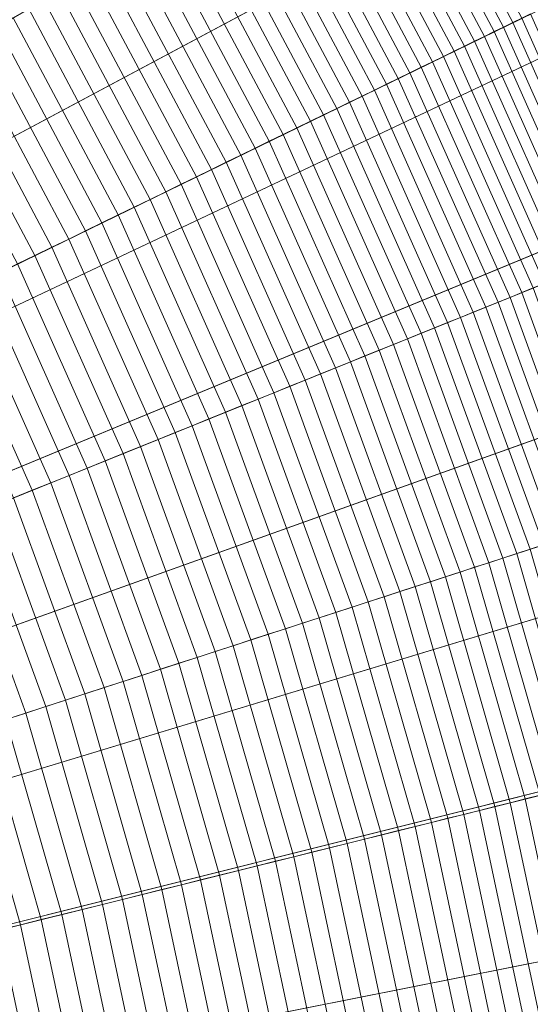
# Model space of a CAD drawing. Header units: centimetres. Extents: x -21.9 to 23.1, y -23 to 22.
# Tile 177 of 192: x 15.4 to 18.1, y 2.8 to 8. Entities that reach past the tile are written whole.
import ezdxf

# ---------------------------------------------------------------- set-up
doc = ezdxf.new("R2010")
doc.units = ezdxf.units.CM
doc.header["$LTSCALE"] = 2.54
doc.layers.add('Lucido design-1', color=7, linetype='Continuous')

# ---------------------------------------------------------------- blocks, each defined once
blk = doc.blocks.new('Gruppo-2-1')
at = {"color": 5, "linetype": 'Continuous', "lineweight": 9}
for points in [[(15.4172, 15.8573, -949.2271), (14.5961, 16.5652, -949.2271), (6.9056, 7.1944, -949.2271), (7.2761, 6.8749, -949.2271)], [(7.5293, 6.6834, -949.2271), (7.0106, 7.1504, -949.2271), (14.7903, 16.4219, -949.2271), (15.9368, 15.3895, -949.2271)], [(16.2028, 15.11, -949.2271), (15.4172, 15.8573, -949.2271), (7.2761, 6.8749, -949.2271), (7.6305, 6.5378, -949.2271)], [(7.6305, 6.5378, -1010.9271), (7.2761, 6.8749, -1010.9271), (15.1494, 15.5618, -1010.9271), (15.9208, 14.828, -1010.9271)], [(8.0142, 6.1813, -949.2271), (7.5293, 6.6834, -949.2271), (15.9368, 15.3895, -949.2271), (17.0085, 14.2798, -949.2271)], [(16.95, 14.3244, -949.2271), (16.2028, 15.11, -949.2271), (7.6305, 6.5378, -949.2271), (7.9677, 6.1833, -949.2271)], [(7.9677, 6.1833, -1010.9271), (7.6305, 6.5378, -1010.9271), (15.9208, 14.828, -1010.9271), (16.6545, 14.0566, -1010.9271)], [(17.658, 13.5033, -949.2271), (16.95, 14.3244, -949.2271), (7.9677, 6.1833, -949.2271), (8.2871, 5.8128, -949.2271)], [(8.4629, 5.6466, -949.2271), (8.0142, 6.1813, -949.2271), (17.0085, 14.2798, -949.2271), (18.0001, 13.098, -949.2271)], [(8.2871, 5.8128, -1010.9271), (7.9677, 6.1833, -1010.9271), (16.6545, 14.0566, -1010.9271), (17.3497, 13.2503, -1010.9271)], [(18.325, 12.6485, -949.2271), (17.658, 13.5033, -949.2271), (8.2871, 5.8128, -949.2271), (8.5881, 5.4271, -949.2271)], [(8.5881, 5.4271, -1010.9271), (8.2871, 5.8128, -1010.9271), (17.3497, 13.2503, -1010.9271), (18.0047, 12.411, -1010.9271)], [(8.8731, 5.0819, -949.2271), (8.4629, 5.6466, -949.2271), (18.0001, 13.098, -949.2271), (18.907, 11.8498, -949.2271)], [(18.9495, 11.7622, -949.2271), (18.325, 12.6485, -949.2271), (8.5881, 5.4271, -949.2271), (8.8698, 5.0272, -949.2271)], [(8.8698, 5.0272, -1010.9271), (8.5881, 5.4271, -1010.9271), (18.0047, 12.411, -1010.9271), (18.6178, 11.5407, -1010.9271)], [(9.243, 4.49, -949.2271), (8.8731, 5.0819, -949.2271), (18.907, 11.8498, -949.2271), (19.7245, 10.5415, -949.2271)], [(19.5299, 10.8465, -949.2271), (18.9495, 11.7622, -949.2271), (8.8698, 5.0272, -949.2271), (9.1317, 4.614, -949.2271)], [(9.1317, 4.614, -1010.9271), (8.8698, 5.0272, -1010.9271), (18.6178, 11.5407, -1010.9271), (19.1878, 10.6414, -1010.9271)], [(20.0641, 9.903, -949.2271), (19.5299, 10.8465, -949.2271), (9.1317, 4.614, -949.2271), (9.3728, 4.1884, -949.2271)], [(9.3728, 4.1884, -1010.9271), (9.1317, 4.614, -1010.9271), (19.1878, 10.6414, -1010.9271), (19.7124, 9.715, -1010.9271)], [(9.5707, 3.8737, -949.2271), (9.243, 4.49, -949.2271), (19.7245, 10.5415, -949.2271), (20.4488, 9.1793, -949.2271)], [(20.5513, 8.9344, -949.2271), (20.0641, 9.903, -949.2271), (9.3728, 4.1884, -949.2271), (9.5926, 3.7513, -949.2271)], [(9.5926, 3.7513, -1010.9271), (9.3728, 4.1884, -1010.9271), (19.7124, 9.715, -1010.9271), (20.1908, 8.7639, -1010.9271)], [(18.0325, 8.0008, -927.6814), (17.3963, 9.1973, -927.6814), (17.3492, 9.1701, -927.8158), (17.9836, 7.977, -927.8158)], [(18.0801, 8.024, -927.5463), (17.4422, 9.2238, -927.5463), (17.3963, 9.1973, -927.6814), (18.0325, 8.0008, -927.6814)], [(9.8546, 3.2361, -949.2271), (9.5707, 3.8737, -949.2271), (20.4488, 9.1793, -949.2271), (21.0763, 7.7699, -949.2271)], [(17.9836, 7.977, -927.8158), (17.3492, 9.1701, -927.8158), (17.3008, 9.1421, -927.9496), (17.9333, 7.9524, -927.9496)], [(17.8818, 7.9273, -928.0828), (17.2511, 9.1134, -928.0828), (17.2001, 9.084, -928.2153), (17.8288, 7.9015, -928.2153)], [(17.9333, 7.9524, -927.9496), (17.3008, 9.1421, -927.9496), (17.2511, 9.1134, -928.0828), (17.8818, 7.9273, -928.0828)], [(17.7746, 7.875, -928.3472), (17.1478, 9.0538, -928.3472), (17.0943, 9.0229, -928.4784), (17.7191, 7.8479, -928.4784)], [(17.8288, 7.9015, -928.2153), (17.2001, 9.084, -928.2153), (17.1478, 9.0538, -928.3472), (17.7746, 7.875, -928.3472)], [(17.6622, 7.8202, -928.609), (17.0395, 8.9913, -928.609), (16.9835, 8.959, -928.7388), (17.6041, 7.7919, -928.7388)], [(17.7191, 7.8479, -928.4784), (17.0943, 9.0229, -928.4784), (17.0395, 8.9913, -928.609), (17.6622, 7.8202, -928.609)], [(20.9905, 7.9432, -949.2271), (20.5513, 8.9344, -949.2271), (9.5926, 3.7513, -949.2271), (9.7908, 3.3041, -949.2271)], [(17.6041, 7.7919, -928.7388), (16.9835, 8.959, -928.7388), (16.9263, 8.9259, -928.8678), (17.5447, 7.7629, -928.8678)], [(17.484, 7.7333, -928.9962), (16.8678, 8.8922, -928.9962), (16.8081, 8.8577, -929.1238), (17.422, 7.703, -929.1238)], [(17.5447, 7.7629, -928.8678), (16.9263, 8.9259, -928.8678), (16.8678, 8.8922, -928.9962), (17.484, 7.7333, -928.9962)], [(17.422, 7.703, -929.1238), (16.8081, 8.8577, -929.1238), (16.7471, 8.8225, -929.2506), (17.3587, 7.6722, -929.2506)], [(17.2942, 7.6407, -929.3766), (16.685, 8.7866, -929.3766), (16.6216, 8.75, -929.5018), (17.2285, 7.6087, -929.5018)], [(17.3587, 7.6722, -929.2506), (16.7471, 8.8225, -929.2506), (16.685, 8.7866, -929.3766), (17.2942, 7.6407, -929.3766)], [(9.7908, 3.3041, -1010.9271), (9.5926, 3.7513, -1010.9271), (20.1908, 8.7639, -1010.9271), (20.6221, 7.7906, -1010.9271)], [(17.2285, 7.6087, -929.5018), (16.6216, 8.75, -929.5018), (16.5571, 8.7128, -929.6263), (17.1615, 7.576, -929.6263)], [(17.0933, 7.5427, -929.7498), (16.4913, 8.6748, -929.7498), (16.4244, 8.6362, -929.8726), (17.0238, 7.5088, -929.8726)], [(17.1615, 7.576, -929.6263), (16.5571, 8.7128, -929.6263), (16.4913, 8.6748, -929.7498), (17.0933, 7.5427, -929.7498)], [(17.0238, 7.5088, -929.8726), (16.4244, 8.6362, -929.8726), (16.3563, 8.5968, -929.9944), (16.9531, 7.4744, -929.9944)], [(16.9531, 7.4744, -929.9944), (16.3563, 8.5968, -929.9944), (16.287, 8.5569, -930.1154), (16.8812, 7.4393, -930.1154)], [(16.8082, 7.4037, -930.2355), (16.2166, 8.5162, -930.2355), (16.145, 8.4749, -930.3547), (16.7339, 7.3674, -930.3547)], [(16.8812, 7.4393, -930.1154), (16.287, 8.5569, -930.1154), (16.2166, 8.5162, -930.2355), (16.8082, 7.4037, -930.2355)], [(16.7339, 7.3674, -930.3547), (16.145, 8.4749, -930.3547), (16.0723, 8.4329, -930.4729), (16.6584, 7.3306, -930.4729)], [(16.6584, 7.3306, -930.4729), (16.0723, 8.4329, -930.4729), (15.9985, 8.3903, -930.5903), (16.5818, 7.2932, -930.5903)], [(16.5818, 7.2932, -930.5903), (15.9985, 8.3903, -930.5903), (15.9235, 8.347, -930.7066), (16.504, 7.2553, -930.7066)], [(16.4251, 7.2168, -930.822), (15.8475, 8.3031, -930.822), (15.7703, 8.2585, -930.9365), (16.345, 7.1777, -930.9365)], [(16.504, 7.2553, -930.7066), (15.9235, 8.347, -930.7066), (15.8475, 8.3031, -930.822), (16.4251, 7.2168, -930.822)], [(16.345, 7.1777, -930.9365), (15.7703, 8.2585, -930.9365), (15.692, 8.2133, -931.0499), (16.2637, 7.1381, -931.0499)], [(16.2637, 7.1381, -931.0499), (15.692, 8.2133, -931.0499), (15.6127, 8.1675, -931.1623), (16.1814, 7.098, -931.1623)], [(16.1814, 7.098, -931.1623), (15.6127, 8.1675, -931.1623), (15.5323, 8.1211, -931.2737), (16.0979, 7.0572, -931.2737)], [(16.0979, 7.0572, -931.2737), (15.5323, 8.1211, -931.2737), (15.4508, 8.0741, -931.3841), (16.0134, 7.016, -931.3841)], [(16.0134, 7.016, -931.3841), (15.4508, 8.0741, -931.3841), (15.3682, 8.0264, -931.4934), (15.9277, 6.9742, -931.4934)], [(18.6805, 6.802, -927.4107), (18.1263, 8.0466, -927.4107), (18.0801, 8.024, -927.5463), (18.6328, 6.7827, -927.5463)], [(15.9277, 6.9742, -931.4934), (15.3682, 8.0264, -931.4934), (15.2847, 7.9781, -931.6017), (15.8409, 6.9319, -931.6017)], [(18.5837, 6.7629, -927.6814), (18.0325, 8.0008, -927.6814), (17.9836, 7.977, -927.8158), (18.5332, 6.7425, -927.8158)], [(18.6328, 6.7827, -927.5463), (18.0801, 8.024, -927.5463), (18.0325, 8.0008, -927.6814), (18.5837, 6.7629, -927.6814)], [(21.3809, 6.9317, -949.2271), (20.9905, 7.9432, -949.2271), (9.7908, 3.3041, -949.2271), (9.9669, 2.8477, -949.2271)], [(15.8409, 6.9319, -931.6017), (15.2847, 7.9781, -931.6017), (15.2, 7.9293, -931.7088), (15.7531, 6.8891, -931.7088)], [(18.4814, 6.7215, -927.9496), (17.9333, 7.9524, -927.9496), (17.8818, 7.9273, -928.0828), (18.4282, 6.7, -928.0828)], [(18.5332, 6.7425, -927.8158), (17.9836, 7.977, -927.8158), (17.9333, 7.9524, -927.9496), (18.4814, 6.7215, -927.9496)], [(15.7531, 6.8891, -931.7088), (15.2, 7.9293, -931.7088), (15.1144, 7.8798, -931.8149), (15.6643, 6.8457, -931.8149)], [(18.3736, 6.678, -928.2153), (17.8288, 7.9015, -928.2153), (17.7746, 7.875, -928.3472), (18.3176, 6.6554, -928.3472)], [(18.4282, 6.7, -928.0828), (17.8818, 7.9273, -928.0828), (17.8288, 7.9015, -928.2153), (18.3736, 6.678, -928.2153)], [(15.5743, 6.8019, -931.9199), (15.0278, 7.8298, -931.9199), (14.9401, 7.7792, -932.0238), (15.4834, 6.7575, -932.0238)], [(15.6643, 6.8457, -931.8149), (15.1144, 7.8798, -931.8149), (15.0278, 7.8298, -931.9199), (15.5743, 6.8019, -931.9199)], [(18.2604, 6.6322, -928.4784), (17.7191, 7.8479, -928.4784), (17.6622, 7.8202, -928.609), (18.2017, 6.6085, -928.609)], [(18.3176, 6.6554, -928.3472), (17.7746, 7.875, -928.3472), (17.7191, 7.8479, -928.4784), (18.2604, 6.6322, -928.4784)], [(9.9669, 2.8477, -1010.9271), (9.7908, 3.3041, -1010.9271), (20.6221, 7.7906, -1010.9271), (21.0053, 6.7973, -1010.9271)], [(15.4834, 6.7575, -932.0238), (14.9401, 7.7792, -932.0238), (14.8515, 7.728, -932.1265), (15.3914, 6.7126, -932.1265)], [(18.1417, 6.5843, -928.7388), (17.6041, 7.7919, -928.7388), (17.5447, 7.7629, -928.8678), (18.0804, 6.5595, -928.8678)], [(18.2017, 6.6085, -928.609), (17.6622, 7.8202, -928.609), (17.6041, 7.7919, -928.7388), (18.1417, 6.5843, -928.7388)], [(10.0933, 2.5802, -949.2271), (9.8546, 3.2361, -949.2271), (21.0763, 7.7699, -949.2271), (21.6039, 6.3202, -949.2271)], [(18.0178, 6.5342, -928.9962), (17.484, 7.7333, -928.9962), (17.422, 7.703, -929.1238), (17.9539, 6.5084, -929.1238)], [(18.0804, 6.5595, -928.8678), (17.5447, 7.7629, -928.8678), (17.484, 7.7333, -928.9962), (18.0178, 6.5342, -928.9962)], [(17.8886, 6.482, -929.2506), (17.3587, 7.6722, -929.2506), (17.2942, 7.6407, -929.3766), (17.8221, 6.4551, -929.3766)], [(17.9539, 6.5084, -929.1238), (17.422, 7.703, -929.1238), (17.3587, 7.6722, -929.2506), (17.8886, 6.482, -929.2506)], [(17.8221, 6.4551, -929.3766), (17.2942, 7.6407, -929.3766), (17.2285, 7.6087, -929.5018), (17.7543, 6.4277, -929.5018)], [(17.6852, 6.3998, -929.6263), (17.1615, 7.576, -929.6263), (17.0933, 7.5427, -929.7498), (17.6148, 6.3714, -929.7498)], [(17.7543, 6.4277, -929.5018), (17.2285, 7.6087, -929.5018), (17.1615, 7.576, -929.6263), (17.6852, 6.3998, -929.6263)], [(17.6148, 6.3714, -929.7498), (17.0933, 7.5427, -929.7498), (17.0238, 7.5088, -929.8726), (17.5431, 6.3424, -929.8726)], [(17.4702, 6.313, -929.9944), (16.9531, 7.4744, -929.9944), (16.8812, 7.4393, -930.1154), (17.3961, 6.283, -930.1154)], [(17.5431, 6.3424, -929.8726), (17.0238, 7.5088, -929.8726), (16.9531, 7.4744, -929.9944), (17.4702, 6.313, -929.9944)], [(17.3961, 6.283, -930.1154), (16.8812, 7.4393, -930.1154), (16.8082, 7.4037, -930.2355), (17.3207, 6.2525, -930.2355)], [(17.244, 6.2216, -930.3547), (16.7339, 7.3674, -930.3547), (16.6584, 7.3306, -930.4729), (17.1662, 6.1901, -930.4729)], [(17.3207, 6.2525, -930.2355), (16.8082, 7.4037, -930.2355), (16.7339, 7.3674, -930.3547), (17.244, 6.2216, -930.3547)], [(17.1662, 6.1901, -930.4729), (16.6584, 7.3306, -930.4729), (16.5818, 7.2932, -930.5903), (17.0871, 6.1582, -930.5903)], [(17.0069, 6.1258, -930.7066), (16.504, 7.2553, -930.7066), (16.4251, 7.2168, -930.822), (16.9255, 6.0929, -930.822)], [(17.0871, 6.1582, -930.5903), (16.5818, 7.2932, -930.5903), (16.504, 7.2553, -930.7066), (17.0069, 6.1258, -930.7066)], [(16.9255, 6.0929, -930.822), (16.4251, 7.2168, -930.822), (16.345, 7.1777, -930.9365), (16.8428, 6.0595, -930.9365)], [(16.8428, 6.0595, -930.9365), (16.345, 7.1777, -930.9365), (16.2637, 7.1381, -931.0499), (16.759, 6.0256, -931.0499)], [(16.6741, 5.9913, -931.1623), (16.1814, 7.098, -931.1623), (16.0979, 7.0572, -931.2737), (16.588, 5.9565, -931.2737)], [(16.759, 6.0256, -931.0499), (16.2637, 7.1381, -931.0499), (16.1814, 7.098, -931.1623), (16.6741, 5.9913, -931.1623)], [(16.588, 5.9565, -931.2737), (16.0979, 7.0572, -931.2737), (16.0134, 7.016, -931.3841), (16.5008, 5.9213, -931.3841)], [(16.5008, 5.9213, -931.3841), (16.0134, 7.016, -931.3841), (15.9277, 6.9742, -931.4934), (16.4124, 5.8856, -931.4934)], [(16.4124, 5.8856, -931.4934), (15.9277, 6.9742, -931.4934), (15.8409, 6.9319, -931.6017), (16.3229, 5.8494, -931.6017)], [(21.7213, 5.9023, -949.2271), (21.3809, 6.9317, -949.2271), (9.9669, 2.8477, -949.2271), (10.1205, 2.3832, -949.2271)], [(16.2323, 5.8128, -931.7088), (15.7531, 6.8891, -931.7088), (15.6643, 6.8457, -931.8149), (16.1406, 5.7758, -931.8149)], [(16.3229, 5.8494, -931.6017), (15.8409, 6.9319, -931.6017), (15.7531, 6.8891, -931.7088), (16.2323, 5.8128, -931.7088)], [(16.1406, 5.7758, -931.8149), (15.6643, 6.8457, -931.8149), (15.5743, 6.8019, -931.9199), (16.0479, 5.7383, -931.9199)], [(10.1205, 2.3832, -1010.9271), (9.9669, 2.8477, -1010.9271), (21.0053, 6.7973, -1010.9271), (21.3396, 5.7865, -1010.9271)], [(16.0479, 5.7383, -931.9199), (15.5743, 6.8019, -931.9199), (15.4834, 6.7575, -932.0238), (15.954, 5.7004, -932.0238)], [(15.954, 5.7004, -932.0238), (15.4834, 6.7575, -932.0238), (15.3914, 6.7126, -932.1265), (15.8591, 5.662, -932.1265)], [(15.8591, 5.662, -932.1265), (15.3914, 6.7126, -932.1265), (15.2984, 6.6673, -932.2283), (15.7633, 5.6233, -932.2283)], [(15.6663, 5.5841, -932.3287), (15.2044, 6.6215, -932.3287), (15.1094, 6.5751, -932.428), (15.5683, 5.5445, -932.428)], [(15.7633, 5.6233, -932.2283), (15.2984, 6.6673, -932.2283), (15.2044, 6.6215, -932.3287), (15.6663, 5.5841, -932.3287)], [(15.5683, 5.5445, -932.428), (15.1094, 6.5751, -932.428), (15.0134, 6.5283, -932.5261), (15.4693, 5.5045, -932.5261)], [(18.5938, 5.3422, -928.7388), (18.1417, 6.5843, -928.7388), (18.0804, 6.5595, -928.8678), (18.531, 5.3217, -928.8678)], [(15.4693, 5.5045, -932.5261), (15.0134, 6.5283, -932.5261), (14.9165, 6.481, -932.623), (15.3692, 5.4641, -932.623)], [(18.4667, 5.3009, -928.9962), (18.0178, 6.5342, -928.9962), (17.9539, 6.5084, -929.1238), (18.4011, 5.2795, -929.1238)], [(18.531, 5.3217, -928.8678), (18.0804, 6.5595, -928.8678), (18.0178, 6.5342, -928.9962), (18.4667, 5.3009, -928.9962)], [(18.3342, 5.2578, -929.2506), (17.8886, 6.482, -929.2506), (17.8221, 6.4551, -929.3766), (18.266, 5.2356, -929.3766)], [(18.4011, 5.2795, -929.1238), (17.9539, 6.5084, -929.1238), (17.8886, 6.482, -929.2506), (18.3342, 5.2578, -929.2506)], [(18.1964, 5.213, -929.5018), (17.7543, 6.4277, -929.5018), (17.6852, 6.3998, -929.6263), (18.1255, 5.19, -929.6263)], [(18.266, 5.2356, -929.3766), (17.8221, 6.4551, -929.3766), (17.7543, 6.4277, -929.5018), (18.1964, 5.213, -929.5018)], [(18.0533, 5.1665, -929.7498), (17.6148, 6.3714, -929.7498), (17.5431, 6.3424, -929.8726), (17.9798, 5.1426, -929.8726)], [(18.1255, 5.19, -929.6263), (17.6852, 6.3998, -929.6263), (17.6148, 6.3714, -929.7498), (18.0533, 5.1665, -929.7498)], [(10.2857, 1.9092, -949.2271), (10.0933, 2.5802, -949.2271), (21.6039, 6.3202, -949.2271), (22.0292, 4.8372, -949.2271)], [(17.905, 5.1183, -929.9944), (17.4702, 6.313, -929.9944), (17.3961, 6.283, -930.1154), (17.829, 5.0936, -930.1154)], [(17.9798, 5.1426, -929.8726), (17.5431, 6.3424, -929.8726), (17.4702, 6.313, -929.9944), (17.905, 5.1183, -929.9944)], [(17.829, 5.0936, -930.1154), (17.3961, 6.283, -930.1154), (17.3207, 6.2525, -930.2355), (17.7516, 5.0685, -930.2355)], [(17.673, 5.043, -930.3547), (17.244, 6.2216, -930.3547), (17.1662, 6.1901, -930.4729), (17.5932, 5.017, -930.4729)], [(17.7516, 5.0685, -930.2355), (17.3207, 6.2525, -930.2355), (17.244, 6.2216, -930.3547), (17.673, 5.043, -930.3547)], [(17.5121, 4.9907, -930.5903), (17.0871, 6.1582, -930.5903), (17.0069, 6.1258, -930.7066), (17.4298, 4.9639, -930.7066)], [(17.5932, 5.017, -930.4729), (17.1662, 6.1901, -930.4729), (17.0871, 6.1582, -930.5903), (17.5121, 4.9907, -930.5903)], [(17.4298, 4.9639, -930.7066), (17.0069, 6.1258, -930.7066), (16.9255, 6.0929, -930.822), (17.3462, 4.9368, -930.822)], [(17.2615, 4.9092, -930.9365), (16.8428, 6.0595, -930.9365), (16.759, 6.0256, -931.0499), (17.1755, 4.8813, -931.0499)], [(17.3462, 4.9368, -930.822), (16.9255, 6.0929, -930.822), (16.8428, 6.0595, -930.9365), (17.2615, 4.9092, -930.9365)], [(17.0884, 4.853, -931.1623), (16.6741, 5.9913, -931.1623), (16.588, 5.9565, -931.2737), (17.0001, 4.8243, -931.2737)], [(17.1755, 4.8813, -931.0499), (16.759, 6.0256, -931.0499), (16.6741, 5.9913, -931.1623), (17.0884, 4.853, -931.1623)], [(17.0001, 4.8243, -931.2737), (16.588, 5.9565, -931.2737), (16.5008, 5.9213, -931.3841), (16.9106, 4.7952, -931.3841)], [(22.0106, 4.8574, -949.2271), (21.7213, 5.9023, -949.2271), (10.1205, 2.3832, -949.2271), (10.251, 1.9118, -949.2271)], [(16.82, 4.7658, -931.4934), (16.4124, 5.8856, -931.4934), (16.3229, 5.8494, -931.6017), (16.7282, 4.736, -931.6017)], [(16.9106, 4.7952, -931.3841), (16.5008, 5.9213, -931.3841), (16.4124, 5.8856, -931.4934), (16.82, 4.7658, -931.4934)], [(16.7282, 4.736, -931.6017), (16.3229, 5.8494, -931.6017), (16.2323, 5.8128, -931.7088), (16.6352, 4.7058, -931.7088)], [(10.251, 1.9118, -1010.9271), (10.1205, 2.3832, -1010.9271), (21.3396, 5.7865, -1010.9271), (21.6237, 4.7605, -1010.9271)], [(16.6352, 4.7058, -931.7088), (16.2323, 5.8128, -931.7088), (16.1406, 5.7758, -931.8149), (16.5412, 4.6752, -931.8149)], [(16.446, 4.6443, -931.9199), (16.0479, 5.7383, -931.9199), (15.954, 5.7004, -932.0238), (16.3498, 4.613, -932.0238)], [(16.5412, 4.6752, -931.8149), (16.1406, 5.7758, -931.8149), (16.0479, 5.7383, -931.9199), (16.446, 4.6443, -931.9199)], [(16.3498, 4.613, -932.0238), (15.954, 5.7004, -932.0238), (15.8591, 5.662, -932.1265), (16.2524, 4.5814, -932.1265)], [(16.1541, 4.5494, -932.2283), (15.7633, 5.6233, -932.2283), (15.6663, 5.5841, -932.3287), (16.0546, 4.5171, -932.3287)], [(16.2524, 4.5814, -932.1265), (15.8591, 5.662, -932.1265), (15.7633, 5.6233, -932.2283), (16.1541, 4.5494, -932.2283)], [(16.0546, 4.5171, -932.3287), (15.6663, 5.5841, -932.3287), (15.5683, 5.5445, -932.428), (15.9541, 4.4845, -932.428)], [(15.9541, 4.4845, -932.428), (15.5683, 5.5445, -932.428), (15.4693, 5.5045, -932.5261), (15.8525, 4.4515, -932.5261)], [(15.8525, 4.4515, -932.5261), (15.4693, 5.5045, -932.5261), (15.3692, 5.4641, -932.623), (15.75, 4.4181, -932.623)], [(15.6463, 4.3845, -932.7187), (15.2682, 5.4233, -932.7187), (15.1662, 5.3821, -932.8132), (15.5417, 4.3505, -932.8132)], [(15.75, 4.4181, -932.623), (15.3692, 5.4641, -932.623), (15.2682, 5.4233, -932.7187), (15.6463, 4.3845, -932.7187)], [(15.5417, 4.3505, -932.8132), (15.1662, 5.3821, -932.8132), (15.0633, 5.3405, -932.9065), (15.4361, 4.3161, -932.9065)], [(15.4361, 4.3161, -932.9065), (15.0633, 5.3405, -932.9065), (14.9594, 5.2985, -932.9985), (15.3295, 4.2815, -932.9985)], [(18.5527, 3.9704, -929.5018), (18.1964, 5.213, -929.5018), (18.1255, 5.19, -929.6263), (18.4804, 3.9524, -929.6263)], [(18.4067, 3.934, -929.7498), (18.0533, 5.1665, -929.7498), (17.9798, 5.1426, -929.8726), (18.3317, 3.9153, -929.8726)], [(18.4804, 3.9524, -929.6263), (18.1255, 5.19, -929.6263), (18.0533, 5.1665, -929.7498), (18.4067, 3.934, -929.7498)], [(18.2554, 3.8963, -929.9944), (17.905, 5.1183, -929.9944), (17.829, 5.0936, -930.1154), (18.1778, 3.8769, -930.1154)], [(18.3317, 3.9153, -929.8726), (17.9798, 5.1426, -929.8726), (17.905, 5.1183, -929.9944), (18.2554, 3.8963, -929.9944)], [(18.0989, 3.8573, -930.2355), (17.7516, 5.0685, -930.2355), (17.673, 5.043, -930.3547), (18.0187, 3.8373, -930.3547)], [(18.1778, 3.8769, -930.1154), (17.829, 5.0936, -930.1154), (17.7516, 5.0685, -930.2355), (18.0989, 3.8573, -930.2355)], [(17.9373, 3.817, -930.4729), (17.5932, 5.017, -930.4729), (17.5121, 4.9907, -930.5903), (17.8546, 3.7963, -930.5903)], [(18.0187, 3.8373, -930.3547), (17.673, 5.043, -930.3547), (17.5932, 5.017, -930.4729), (17.9373, 3.817, -930.4729)], [(17.7706, 3.7754, -930.7066), (17.4298, 4.9639, -930.7066), (17.3462, 4.9368, -930.822), (17.6854, 3.7542, -930.822)], [(17.8546, 3.7963, -930.5903), (17.5121, 4.9907, -930.5903), (17.4298, 4.9639, -930.7066), (17.7706, 3.7754, -930.7066)], [(17.5989, 3.7326, -930.9365), (17.2615, 4.9092, -930.9365), (17.1755, 4.8813, -931.0499), (17.5112, 3.7107, -931.0499)], [(17.6854, 3.7542, -930.822), (17.3462, 4.9368, -930.822), (17.2615, 4.9092, -930.9365), (17.5989, 3.7326, -930.9365)], [(22.2478, 3.7994, -949.2271), (22.0106, 4.8574, -949.2271), (10.251, 1.9118, -949.2271), (10.358, 1.4344, -949.2271)], [(10.4308, 1.2265, -949.2271), (10.2857, 1.9092, -949.2271), (22.0292, 4.8372, -949.2271), (22.3499, 3.3281, -949.2271)], [(17.4223, 3.6886, -931.1623), (17.0884, 4.853, -931.1623), (17.0001, 4.8243, -931.2737), (17.3322, 3.6661, -931.2737)], [(17.5112, 3.7107, -931.0499), (17.1755, 4.8813, -931.0499), (17.0884, 4.853, -931.1623), (17.4223, 3.6886, -931.1623)], [(17.2409, 3.6433, -931.3841), (16.9106, 4.7952, -931.3841), (16.82, 4.7658, -931.4934), (17.1484, 3.6203, -931.4934)], [(17.3322, 3.6661, -931.2737), (17.0001, 4.8243, -931.2737), (16.9106, 4.7952, -931.3841), (17.2409, 3.6433, -931.3841)], [(10.358, 1.4344, -1010.9271), (10.251, 1.9118, -1010.9271), (21.6237, 4.7605, -1010.9271), (21.8566, 3.7216, -1010.9271)], [(17.0548, 3.5969, -931.6017), (16.7282, 4.736, -931.6017), (16.6352, 4.7058, -931.7088), (16.96, 3.5733, -931.7088)], [(17.1484, 3.6203, -931.4934), (16.82, 4.7658, -931.4934), (16.7282, 4.736, -931.6017), (17.0548, 3.5969, -931.6017)], [(16.96, 3.5733, -931.7088), (16.6352, 4.7058, -931.7088), (16.5412, 4.6752, -931.8149), (16.864, 3.5494, -931.8149)], [(16.7669, 3.5252, -931.9199), (16.446, 4.6443, -931.9199), (16.3498, 4.613, -932.0238), (16.6687, 3.5007, -932.0238)], [(16.864, 3.5494, -931.8149), (16.5412, 4.6752, -931.8149), (16.446, 4.6443, -931.9199), (16.7669, 3.5252, -931.9199)], [(16.5694, 3.4759, -932.1265), (16.2524, 4.5814, -932.1265), (16.1541, 4.5494, -932.2283), (16.4691, 3.4509, -932.2283)], [(16.6687, 3.5007, -932.0238), (16.3498, 4.613, -932.0238), (16.2524, 4.5814, -932.1265), (16.5694, 3.4759, -932.1265)], [(16.4691, 3.4509, -932.2283), (16.1541, 4.5494, -932.2283), (16.0546, 4.5171, -932.3287), (16.3676, 3.4256, -932.3287)], [(16.2651, 3.4, -932.428), (15.9541, 4.4845, -932.428), (15.8525, 4.4515, -932.5261), (16.1614, 3.3742, -932.5261)], [(16.3676, 3.4256, -932.3287), (16.0546, 4.5171, -932.3287), (15.9541, 4.4845, -932.428), (16.2651, 3.4, -932.428)], [(16.0568, 3.3481, -932.623), (15.75, 4.4181, -932.623), (15.6463, 4.3845, -932.7187), (15.9511, 3.3217, -932.7187)], [(16.1614, 3.3742, -932.5261), (15.8525, 4.4515, -932.5261), (15.75, 4.4181, -932.623), (16.0568, 3.3481, -932.623)], [(15.9511, 3.3217, -932.7187), (15.6463, 4.3845, -932.7187), (15.5417, 4.3505, -932.8132), (15.8443, 3.2951, -932.8132)], [(15.7366, 3.2683, -932.9065), (15.4361, 4.3161, -932.9065), (15.3295, 4.2815, -932.9985), (15.6279, 3.2412, -932.9985)], [(15.8443, 3.2951, -932.8132), (15.5417, 4.3505, -932.8132), (15.4361, 4.3161, -932.9065), (15.7366, 3.2683, -932.9065)], [(15.6279, 3.2412, -932.9985), (15.3295, 4.2815, -932.9985), (15.222, 4.2466, -933.0893), (15.5181, 3.2138, -933.0893)], [(15.4075, 3.1862, -933.1788), (15.1135, 4.2113, -933.1788), (15.0041, 4.1758, -933.2671), (15.2958, 3.1584, -933.2671)], [(15.5181, 3.2138, -933.0893), (15.222, 4.2466, -933.0893), (15.1135, 4.2113, -933.1788), (15.4075, 3.1862, -933.1788)], [(18.2795, 2.6104, -930.3547), (18.0187, 3.8373, -930.3547), (17.9373, 3.817, -930.4729), (18.1968, 2.5958, -930.4729)], [(18.3609, 2.6248, -930.2355), (18.0989, 3.8573, -930.2355), (18.0187, 3.8373, -930.3547), (18.2795, 2.6104, -930.3547)], [(18.441, 2.6389, -930.1154), (18.1778, 3.8769, -930.1154), (18.0989, 3.8573, -930.2355), (18.3609, 2.6248, -930.2355)], [(22.4329, 2.7312, -949.2271), (22.2478, 3.7994, -949.2271), (10.358, 1.4344, -949.2271), (10.4416, 0.9524, -949.2271)], [(18.1129, 2.581, -930.5903), (17.8546, 3.7963, -930.5903), (17.7706, 3.7754, -930.7066), (18.0276, 2.566, -930.7066)], [(18.1968, 2.5958, -930.4729), (17.9373, 3.817, -930.4729), (17.8546, 3.7963, -930.5903), (18.1129, 2.581, -930.5903)], [(17.8534, 2.5353, -930.9365), (17.5989, 3.7326, -930.9365), (17.5112, 3.7107, -931.0499), (17.7644, 2.5196, -931.0499)], [(17.9411, 2.5508, -930.822), (17.6854, 3.7542, -930.822), (17.5989, 3.7326, -930.9365), (17.8534, 2.5353, -930.9365)], [(18.0276, 2.566, -930.7066), (17.7706, 3.7754, -930.7066), (17.6854, 3.7542, -930.822), (17.9411, 2.5508, -930.822)], [(10.4416, 0.9524, -1010.9271), (10.358, 1.4344, -1010.9271), (21.8566, 3.7216, -1010.9271), (22.0384, 2.6726, -1010.9271)], [(17.6742, 2.5037, -931.1623), (17.4223, 3.6886, -931.1623), (17.3322, 3.6661, -931.2737), (17.5827, 2.4875, -931.2737)], [(17.7644, 2.5196, -931.0499), (17.5112, 3.7107, -931.0499), (17.4223, 3.6886, -931.1623), (17.6742, 2.5037, -931.1623)], [(17.49, 2.4712, -931.3841), (17.2409, 3.6433, -931.3841), (17.1484, 3.6203, -931.4934), (17.3962, 2.4547, -931.4934)], [(17.5827, 2.4875, -931.2737), (17.3322, 3.6661, -931.2737), (17.2409, 3.6433, -931.3841), (17.49, 2.4712, -931.3841)], [(17.2049, 2.4209, -931.7088), (16.96, 3.5733, -931.7088), (16.864, 3.5494, -931.8149), (17.1075, 2.4038, -931.8149)], [(17.3011, 2.4379, -931.6017), (17.0548, 3.5969, -931.6017), (16.96, 3.5733, -931.7088), (17.2049, 2.4209, -931.7088)], [(17.3962, 2.4547, -931.4934), (17.1484, 3.6203, -931.4934), (17.0548, 3.5969, -931.6017), (17.3011, 2.4379, -931.6017)], [(17.009, 2.3864, -931.9199), (16.7669, 3.5252, -931.9199), (16.6687, 3.5007, -932.0238), (16.9093, 2.3688, -932.0238)], [(17.1075, 2.4038, -931.8149), (16.864, 3.5494, -931.8149), (16.7669, 3.5252, -931.9199), (17.009, 2.3864, -931.9199)], [(16.8085, 2.351, -932.1265), (16.5694, 3.4759, -932.1265), (16.4691, 3.4509, -932.2283), (16.7067, 2.3331, -932.2283)], [(16.9093, 2.3688, -932.0238), (16.6687, 3.5007, -932.0238), (16.5694, 3.4759, -932.1265), (16.8085, 2.351, -932.1265)], [(16.6037, 2.3149, -932.3287), (16.3676, 3.4256, -932.3287), (16.2651, 3.4, -932.428), (16.4996, 2.2966, -932.428)], [(16.7067, 2.3331, -932.2283), (16.4691, 3.4509, -932.2283), (16.3676, 3.4256, -932.3287), (16.6037, 2.3149, -932.3287)], [(16.3944, 2.278, -932.5261), (16.1614, 3.3742, -932.5261), (16.0568, 3.3481, -932.623), (16.2882, 2.2593, -932.623)], [(16.4996, 2.2966, -932.428), (16.2651, 3.4, -932.428), (16.1614, 3.3742, -932.5261), (16.3944, 2.278, -932.5261)], [(10.528, 0.5353, -949.2271), (10.4308, 1.2265, -949.2271), (22.3499, 3.3281, -949.2271), (22.5647, 1.8004, -949.2271)], [(16.1809, 2.2404, -932.7187), (15.9511, 3.3217, -932.7187), (15.8443, 3.2951, -932.8132), (16.0726, 2.2213, -932.8132)], [(16.2882, 2.2593, -932.623), (16.0568, 3.3481, -932.623), (15.9511, 3.3217, -932.7187), (16.1809, 2.2404, -932.7187)], [(15.9632, 2.202, -932.9065), (15.7366, 3.2683, -932.9065), (15.6279, 3.2412, -932.9985), (15.8529, 2.1825, -932.9985)], [(16.0726, 2.2213, -932.8132), (15.8443, 3.2951, -932.8132), (15.7366, 3.2683, -932.9065), (15.9632, 2.202, -932.9065)], [(15.7415, 2.1629, -933.0893), (15.5181, 3.2138, -933.0893), (15.4075, 3.1862, -933.1788), (15.6292, 2.1431, -933.1788)], [(15.8529, 2.1825, -932.9985), (15.6279, 3.2412, -932.9985), (15.5181, 3.2138, -933.0893), (15.7415, 2.1629, -933.0893)], [(15.5159, 2.1231, -933.2671), (15.2958, 3.1584, -933.2671), (15.1832, 3.1303, -933.3541), (15.4016, 2.103, -933.3541)], [(15.6292, 2.1431, -933.1788), (15.4075, 3.1862, -933.1788), (15.2958, 3.1584, -933.2671), (15.5159, 2.1231, -933.2671)]]:
    blk.add_3dface(points, dxfattribs=at)

msp = doc.modelspace()

# ---------------------------------------------------------------- block references
at = {"layer": 'Lucido design-1', "color": 5, "true_color": 0x0000ff}
msp.add_blockref('Gruppo-2-1', (0, 0), dxfattribs=at)

doc.saveas('drawing.dxf')
